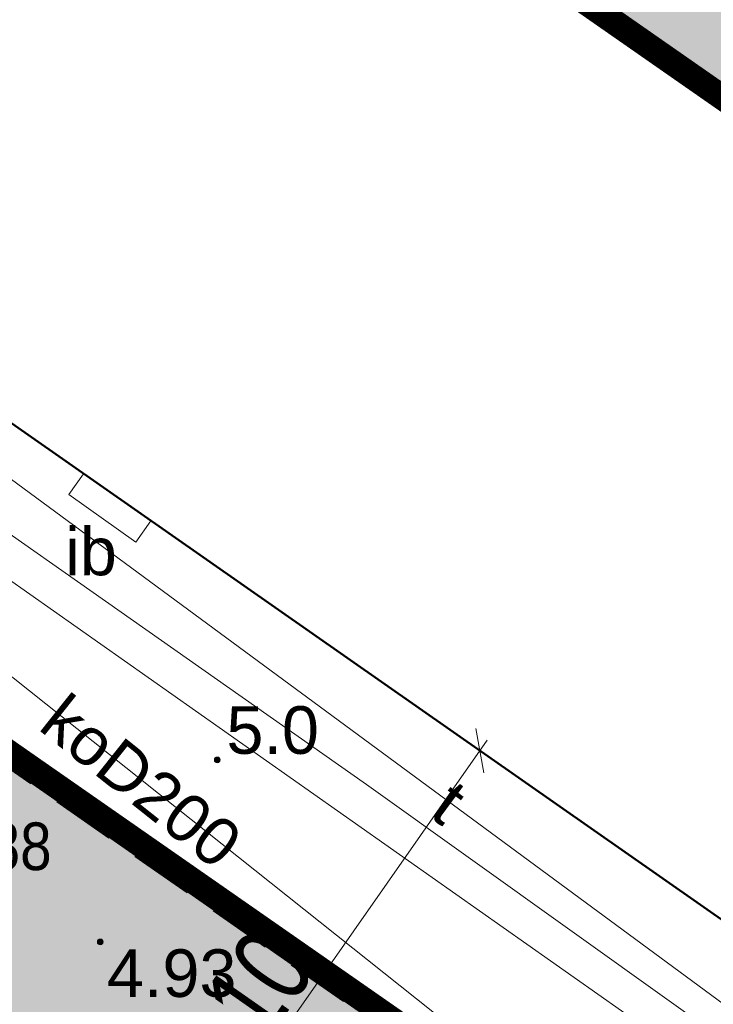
# Model space of a CAD drawing. Extents: x 5477758 to 5478338, y 5918274 to 5918502.
# Tile 54 of 155: x 5477919 to 5477930, y 5918347 to 5918362. Entities that reach past the tile are written whole.
import ezdxf
from ezdxf.enums import TextEntityAlignment as Align

# ---------------------------------------------------------------- set-up
doc = ezdxf.new("R2010")
doc.units = 0
doc.header["$PDSIZE"] = 0.75
doc.linetypes.add('budynki akt$0$DASHED', pattern=[19.05, 12.7, -6.35])
doc.linetypes.add('PRZER2-1', pattern=[3, 2, -1])
doc.layers.get('0').update_dxf_attribs({"linetype": 'CONTINUOUS', "lineweight": 13})
doc.layers.get('Defpoints').update_dxf_attribs({"linetype": 'CONTINUOUS'})
doc.layers.add('!D_rzędne', color=6, linetype='CONTINUOUS')
for name, color, linetype, lineweight in [('000_wymiarowanie ', 7, 'CONTINUOUS', 0), ('0_NAWIERZCHNIA UTWARDZONA_CHODNIK', 254, 'CONTINUOUS', 0), ('0_PROJEKTOWANA ZIELEŃ NISKA-TRAWA', 63, 'CONTINUOUS', 0), ('0_ZIELEŃ NISKA ISTNIEJACA', 76, 'CONTINUOUS', 0), ('A_GRANICA OPRACOWANIA', 7, 'CONTINUOUS', 0), ('GESBZO', 7, 'CONTINUOUS', 50), ('GSSIIN', 7, 'CONTINUOUS', 18), ('GSSIIN_O', 7, 'CONTINUOUS', 18), ('GSSKOD', 7, 'PRZER2-1', 18), ('GULCPR', 212, 'CONTINUOUS', 18), ('GULKPR', 36, 'CONTINUOUS', 18), ('GULKPR_O', 36, 'CONTINUOUS', 18), ('GULTPR', 30, 'CONTINUOUS', 18), ('GULTPR_O', 30, 'CONTINUOUS', 18), ('OT_Rzedna', 7, 'CONTINUOUS', 18), ('pomiar', 7, 'CONTINUOUS', 18), ('wysokosci', 7, 'CONTINUOUS', 18)]:
    doc.layers.add(name, color=color, linetype=linetype, lineweight=lineweight)
doc.styles.add('GEO-INFO', font='arial.ttf')
doc.styles.add('narrow b. maly', font='ARIALN.TTF', dxfattribs={"width": 0.9})
doc.styles.add('STYL_AUTOMATYCZNY_1', font='micross.ttf')
doc.dimstyles.new('1-5', dxfattribs={"dimscale": 0, "dimtxt": 1.25, "dimasz": 0.5, "dimexe": 0.2, "dimexo": 5, "dimgap": 0.1, "dimtad": 1, "dimzin": 9, "dimdsep": 46, "dimtxsty": 'narrow b. maly', "dimblk": 'OBLIQUE', "dimcen": 0.5, "dimdle": 0.2, "dimadec": 0, "dimazin": 0, "dimtfac": 1, "dimtdec": 1, "dimtix": 1, "dimtmove": 2, "dimatfit": 3, "dimfxl": 0, "dimtolj": 1, "dimtzin": 0, "dimlwd": -1, "dimlwe": -1, "dimarcsym": 0})

# ---------------------------------------------------------------- blocks, each defined once
blk = doc.blocks.new('OTRN')
at = {"linetype": 'Continuous', "lineweight": 13}
blk.add_hatch(color=0, dxfattribs=at).paths.add_polyline_path([(0, -0.091, 1), (0, 0.091, 1)])
at = {"color": 0, "linetype": 'Continuous', "lineweight": 13}
blk.add_circle((0, 0), 0.0906, dxfattribs=at)
blk = doc.blocks.new('_Oblique')
at = {"color": 0, "linetype": 'ByBlock', "lineweight": -2}
blk.add_line((-0.5, -0.5), (0.5, 0.5), dxfattribs=at)
blk = doc.blocks.new('*D58')
at = {"layer": '000_wymiarowanie ', "color": 0, "linetype": 'ByBlock'}
for p, q in [((5477926.641, 5918350.731), (5477920.682, 5918342.207)), ((5477926.527, 5918350.567), (5477926.363, 5918350.682)), ((5477920.796, 5918342.371), (5477920.632, 5918342.486))]:
    blk.add_line(p, q, dxfattribs=at)
at = {"layer": 'Defpoints', "color": 0}
for p in [(5477927.615, 5918349.807), (5477920.796, 5918342.371), (5477921.884, 5918341.61)]:
    blk.add_point(p, dxfattribs=at)
at = {"layer": '000_wymiarowanie ', "color": 0, "xscale": 0.5, "yscale": 0.5, "zscale": 0.5}
for p, rotation in [((5477926.527, 5918350.567), 55.04021646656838), ((5477920.796, 5918342.371), 235.0402164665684)]:
    blk.add_blockref('_Oblique', p, dxfattribs=dict(at, rotation=rotation))
at = {"layer": '000_wymiarowanie ', "color": 0, "insert": (5477923.056, 5918346.892), "char_height": 1.25, "attachment_point": 5, "rotation": 55.0402, "style": 'narrow b. maly'}
blk.add_mtext('\\A1;10', dxfattribs=at)

msp = doc.modelspace()

# ---------------------------------------------------------------- hatches: boundary and pattern name
at = {"layer": '0_NAWIERZCHNIA UTWARDZONA_CHODNIK'}
msp.add_hatch(color=256, dxfattribs=at).paths.add_polyline_path([(5477913.305, 5918381.377), (5477913.587, 5918381.118), (5477914.71, 5918380.022), (5477915.305, 5918379.04), (5477915.475, 5918378.759), (5477916.459, 5918376.427), (5477917.761, 5918373.34), (5477918.755, 5918371.916), (5477919.712, 5918371.162), (5477919.923, 5918371.018), (5477937.351, 5918359.126), (5477940.619, 5918356.896), (5477939.869, 5918356.504), (5477938.795, 5918354.966), (5477916.444, 5918370.588), (5477916.433, 5918371.286), (5477914.46, 5918376.682), (5477914.426, 5918376.774), (5477913.752, 5918378.047), (5477912.428, 5918379.542), (5477911.642, 5918380.121)])
at = {"layer": '0_PROJEKTOWANA ZIELEŃ NISKA-TRAWA'}
msp.add_hatch(color=256, dxfattribs=at).paths.add_polyline_path([(5477902.984, 5918361.774), (5477916.9, 5918352.076), (5477917.564, 5918351.614), (5477920.33, 5918349.686), (5477925.008, 5918346.426), (5477927.636, 5918344.595), (5477927.224, 5918344.001), (5477929.613, 5918342.342), (5477930.353, 5918341.828), (5477931.84, 5918340.796), (5477932.36, 5918340.435), (5477932.052, 5918338.73), (5477931.779, 5918337.302), (5477931.203, 5918334.286), (5477930.468, 5918330.081), (5477929.362, 5918324.071), (5477927.904, 5918321.69), (5477892.005, 5918346.724)])
at = {"layer": '0_ZIELEŃ NISKA ISTNIEJACA'}
msp.add_hatch(color=256, dxfattribs=at).paths.add_polyline_path([(5477939.869, 5918356.504), (5477940.619, 5918356.896), (5477941.867, 5918363.979), (5477943.898, 5918372.463), (5477938.811, 5918375.814), (5477939.356, 5918376.864), (5477927.622, 5918384.214), (5477926.949, 5918383.275), (5477923.814, 5918385.205), (5477924.621, 5918386.867), (5477922.565, 5918387.972), (5477915.954, 5918383.377), (5477911.642, 5918380.121), (5477912.501, 5918379.46), (5477913.835, 5918377.89), (5477914.426, 5918376.774), (5477916.433, 5918371.286), (5477916.349, 5918370.613), (5477938.795, 5918354.966)])

# ---------------------------------------------------------------- linework, layer by layer
at = {"layer": 'A_GRANICA OPRACOWANIA', "color": 1, "linetype": 'budynki akt$0$DASHED', "ltscale": 0.1, "const_width": 0.4}
for points in [[(5477939.869, 5918356.504), (5477940.619, 5918356.896), (5477942.101, 5918363.93), (5477943.898, 5918372.463), (5477938.811, 5918375.814), (5477939.356, 5918376.864), (5477927.622, 5918384.214), (5477926.949, 5918383.275), (5477923.735, 5918385.254), (5477924.621, 5918386.867), (5477922.565, 5918387.972), (5477915.954, 5918383.377), (5477911.642, 5918380.121), (5477912.501, 5918379.46), (5477913.835, 5918377.89), (5477914.426, 5918376.774), (5477916.433, 5918371.286), (5477916.349, 5918370.613), (5477938.795, 5918354.966), (5477939.869, 5918356.504)], [(5477902.984, 5918361.774), (5477916.9, 5918352.076), (5477917.564, 5918351.614), (5477920.33, 5918349.686), (5477925.008, 5918346.426), (5477927.636, 5918344.595), (5477927.224, 5918344.001), (5477929.613, 5918342.342), (5477930.353, 5918341.828), (5477931.84, 5918340.796), (5477932.36, 5918340.435), (5477932.052, 5918338.73), (5477931.779, 5918337.302), (5477931.203, 5918334.286), (5477930.468, 5918330.081), (5477929.362, 5918324.071), (5477927.904, 5918321.69), (5477892.005, 5918346.724), (5477902.984, 5918361.774)]]:
    msp.add_lwpolyline(points, dxfattribs=at)
at = {"layer": 'GESBZO', "color": 7, "linetype": 'Continuous', "lineweight": 50}
for points in [[(5477912.816, 5918360.152), (5477918.892, 5918368.876), (5477953.955, 5918344.371)], [(5477948.209, 5918335.409), (5477912.816, 5918360.152)]]:
    msp.add_lwpolyline(points, dxfattribs=at)
at = {"layer": 'GSSIIN', "color": 7, "linetype": 'Continuous', "lineweight": 18}
msp.add_lwpolyline([(5477921.109, 5918353.851), (5477921.348, 5918354.188), (5477920.288, 5918354.929), (5477920.054, 5918354.601)], close=True, dxfattribs=at)
at = {"layer": 'GSSKOD', "color": 7, "linetype": 'PRZER2-1', "lineweight": 18, "ltscale": 0.5}
msp.add_lwpolyline([(5477953.955, 5918344.371), (5477918.892, 5918368.876), (5477912.816, 5918360.152), (5477909.863, 5918355.582), (5477916.678, 5918350.56), (5477917.405, 5918351.474), (5477927.496, 5918344.442), (5477926.88, 5918343.51), (5477932.252, 5918339.779), (5477929.362, 5918324.071), (5477935.927, 5918319.225), (5477938.124, 5918320.534), (5477940.031, 5918323.232), (5477938.216, 5918324.426), (5477940.878, 5918328.21), (5477941.747, 5918327.531), (5477940.015, 5918324.991), (5477941.068, 5918324.27)], dxfattribs=at)
at = {"layer": 'GULCPR', "color": 212, "linetype": 'Continuous', "lineweight": 18}
for points in [[(5477897.988, 5918369.384), (5477912.19, 5918358.778), (5477911.02, 5918357.046), (5477913.282, 5918355.393), (5477914.561, 5918357.187), (5477924.74, 5918350.032), (5477947.263, 5918333.933)], [(5477897.61, 5918368.865), (5477908.665, 5918360.767), (5477911.414, 5918358.665), (5477910.336, 5918357.112), (5477913.42, 5918354.88), (5477914.595, 5918356.444), (5477929.504, 5918345.945), (5477947.01, 5918333.538)]]:
    msp.add_lwpolyline(points, dxfattribs=at)
at = {"layer": 'GULKPR', "color": 36, "linetype": 'Continuous', "lineweight": 18}
msp.add_lwpolyline([(5477930.104, 5918343.013), (5477912.31, 5918357.179)], dxfattribs=at)
at = {"layer": 'GULTPR', "color": 30, "linetype": 'Continuous', "lineweight": 18}
msp.add_lwpolyline([(5477922.67, 5918425.86), (5477922.52, 5918425.566), (5477912.874, 5918406.653), (5477912.76, 5918406.43), (5477912.639, 5918406.211), (5477904.061, 5918390.689), (5477903.94, 5918390.47), (5477913.569, 5918382.272), (5477913.76, 5918382.11), (5477913.65, 5918381.879), (5477908.41, 5918370.85), (5477908.262, 5918370.649), (5477904.55, 5918365.6), (5477904.751, 5918365.452), (5477947.345, 5918334.06)], dxfattribs=at)
at = {"layer": 'pomiar', "linetype": 'Continuous', "lineweight": 18, "flags": 128}
msp.add_lwpolyline([(5477920.054, 5918354.601), (5477921.109, 5918353.851)], dxfattribs=at)

# ---------------------------------------------------------------- block references
at = {"layer": 'OT_Rzedna', "color": 7, "linetype": 'Continuous', "xscale": 0.5, "yscale": 0.5, "zscale": 0.5}
for p in [(5477922.392, 5918350.421), (5477920.551, 5918347.554)]:
    msp.add_blockref('OTRN', p, dxfattribs=at)

# ---------------------------------------------------------------- texts
at = {"layer": '!D_rzędne', "linetype": 'Continuous', "lineweight": 13, "style": 'STYL_AUTOMATYCZNY_1', "width": 0.85}
msp.add_text('4,88', height=0.75, rotation=359.9511, dxfattribs=at).set_placement((5477918.051, 5918348.687))
at = {"layer": 'GSSIIN_O', "color": 7, "linetype": 'Continuous', "lineweight": 0, "style": 'GEO-INFO'}
msp.add_text('ib', height=0.75, dxfattribs=at).set_placement((5477920.404, 5918353.719), align=Align.MIDDLE)
at = {"layer": 'GULKPR_O', "color": 36, "linetype": 'Continuous', "lineweight": 0, "style": 'GEO-INFO'}
msp.add_text('koD200', height=0.75, rotation=321.4773, dxfattribs=at).set_placement((5477921.207, 5918350.096), align=Align.MIDDLE)
at = {"layer": 'GULTPR_O', "color": 30, "linetype": 'Continuous', "lineweight": 0, "style": 'GEO-INFO'}
msp.add_text('t', height=0.75, rotation=323.6098, dxfattribs=at).set_placement((5477926.048, 5918349.756), align=Align.MIDDLE_CENTER)
at = {"layer": 'pomiar', "color": 7, "style": 'GEO-INFO'}
msp.add_text('5.0', height=0.75, dxfattribs=at).set_placement((5477922.537, 5918351.267), align=Align.TOP_LEFT)
at = {"layer": 'wysokosci', "color": 7, "style": 'GEO-INFO'}
msp.add_text('4.93', height=0.75, dxfattribs=at).set_placement((5477920.656, 5918347.438), align=Align.TOP_LEFT)

# ---------------------------------------------------------------- dimensions: what is measured, and where the dimension line sits
at = {"layer": '000_wymiarowanie ', "color": 1, "linetype": 'ByBlock'}
dim = msp.add_aligned_dim(p1=(5477927.615, 5918349.807), p2=(5477921.884, 5918341.61), distance=-1.328, dimstyle='1-5', override={"dimscale": 1, "dimblk": 'Oblique'}, dxfattribs=at)
dim.commit()
dim.dimension.update_dxf_attribs({"geometry": '*D58', "text_midpoint": (5477923.056, 5918346.892)})

doc.saveas('drawing.dxf')
